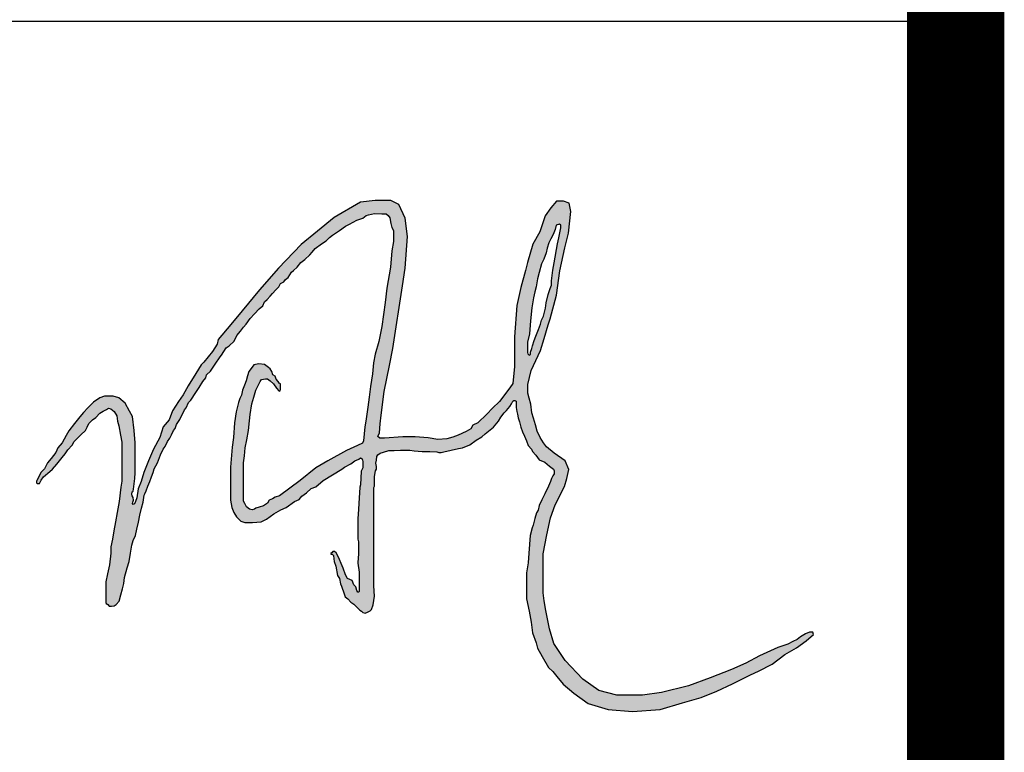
# Model space of a CAD drawing. Extents: x -302077 to 107904, y -9283 to 295706.
# Tile 115 of 256: x -77334 to -76320, y 124959 to 125713. Entities that reach past the tile are written whole.
import ezdxf

# ---------------------------------------------------------------- set-up
doc = ezdxf.new("R2010")
doc.units = 0
doc.header["$LTSCALE"] = 500
doc.header["$MEASUREMENT"] = 0
doc.layers.get('0').update_dxf_attribs({"linetype": 'CONTINUOUS'})
doc.layers.add('PUB_TITLE', color=4, linetype='CONTINUOUS')

# ---------------------------------------------------------------- blocks, each defined once
blk = doc.blocks.new('常凤杰')
h = blk.add_hatch(color=1)
h.paths.add_polyline_path([(698.8, 438.7), (699.2, 437.2), (700.6, 435.6), (702.2, 436.1), (702.2, 438.8), (703.8, 443.1), (704.5, 446.5), (706.6, 452.6), (708.5, 457.7), (711.7, 465.4), (714, 471.7), (715.1, 476.3), (717.2, 481), (719.9, 490.4), (720.6, 496.6), (723, 506.1), (725.3, 513.2), (726.8, 517.2), (726.8, 522.1), (728.4, 534.6), (729.9, 543), (733.8, 565.3), (735.2, 572.2), (737.6, 584), (737.6, 586.9), (735.9, 588.2), (732.2, 586.9), (730.9, 582.2), (728.6, 576), (726.1, 571.1), (723.7, 566.5), (721.8, 560.1), (720.5, 554.7), (717.8, 547.6), (715.1, 541.8), (712.3, 531.7), (710.3, 524.4), (708.9, 515.2), (707.4, 509.4), (705.6, 502.4), (704.4, 495.4), (703.6, 490.8), (702.3, 475.7), (700.9, 460.3), (698.8, 450.6)], flags=16)
h.paths.add_polyline_path([(148.7, 321.9), (143.1, 315.1), (139, 310), (135.3, 302.9), (131, 298.7), (128.9, 294.4), (126.5, 289.3), (126, 288.4), (126, 286.8), (126.6, 285.7), (129.4, 285.7), (131.3, 289.9), (134.1, 293.8), (141.7, 299.7), (144.5, 302.7), (149.6, 308.5), (156, 316), (159.3, 320.3), (162.5, 325.2), (167.7, 330.7), (170.1, 334.8), (177.7, 342.4), (183, 347.7), (185.1, 351.4), (187.2, 355.9), (191.3, 360.1), (195.3, 362.9), (199.7, 368), (203.8, 370.2), (207.5, 372.2), (210.1, 373.8), (212.8, 372.9), (216.6, 369.9), (219.6, 364.8), (220.3, 358.5), (222, 352.9), (224, 342.3), (225.5, 333.9), (225.5, 317.5), (225.5, 298), (225.5, 288.6), (224.4, 281.4), (222.3, 264.7), (219.9, 251.9), (218.1, 241.1), (216.3, 230.5), (214.6, 220.9), (212.8, 212), (212.8, 204.7), (211, 191.1), (208.7, 180.4), (206.7, 171), (206.7, 147.1), (207.3, 146), (209.1, 144.7), (210.6, 142.7), (213.3, 142.7), (216.6, 143.3), (219, 144.8), (222.3, 148.5), (224.3, 156), (226.3, 163.2), (228, 169.4), (228.7, 176.3), (231.8, 187.4), (233.9, 194.9), (235.5, 204.7), (237.2, 214), (238.8, 219.5), (241.4, 225.3), (243, 232.6), (244.8, 240.7), (246.6, 249.1), (248.3, 257), (250.4, 264.2), (251.6, 272.4), (252.5, 273.9), (253.8, 277.1), (255.9, 282.6), (258.2, 288.3), (260.3, 293.7), (262.2, 298.7), (263.1, 303), (267.2, 310.1), (270.6, 319.3), (273.9, 325.8), (276.1, 329), (278.7, 334.9), (281.6, 338.8), (283.5, 342.4), (285.8, 347.8), (287.8, 350.1), (289.1, 354.8), (293.1, 360.6), (294.7, 363.9), (296.2, 366.7), (298.8, 371.7), (300.5, 374), (303.1, 380.1), (306.1, 382.9), (312, 392.1), (315.9, 397.7), (319.9, 404.7), (323.4, 409.1), (324.4, 412.4), (329, 416.8), (334.2, 425.1), (340.2, 433.4), (341.7, 435.4), (344.4, 439.6), (347.2, 444), (350.7, 446.3), (356.7, 452), (359.7, 458.6), (364.1, 463.5), (367.3, 468.3), (370.6, 471.5), (375.1, 478.1), (380.3, 483.7), (385.6, 489.5), (389.9, 493), (391.8, 497.6), (395.2, 500.3), (398.7, 504.4), (401.4, 507.4), (405, 511.7), (408.8, 515.3), (410.6, 519), (414.3, 521.1), (416.5, 523.8), (419.6, 526.2), (423.5, 532.1), (425.8, 534.3), (430.2, 538), (434.2, 543.4), (438.9, 547), (444.8, 552.6), (447.5, 555.7), (451.1, 559.9), (458.3, 565.5), (463.9, 569), (467.9, 572.7), (471.2, 575.4), (479.5, 580.8), (486.4, 585.8), (491.1, 588.4), (499.6, 593), (506.7, 595.4), (510.5, 598.2), (513.3, 599.2), (520.4, 600.8), (528.7, 600.2), (533.7, 600.2), (536.2, 598.2), (538, 595.5), (539.3, 588.9), (540.5, 584.5), (542.3, 580.9), (542.3, 568.2), (540.4, 557.1), (539.1, 538.1), (534.8, 513.5), (532.8, 497), (528.8, 469.1), (525.2, 451.4), (521.2, 436.8), (519.1, 426.7), (517.9, 413.7), (515.7, 398.9), (513.9, 386.4), (512.3, 374.9), (510.1, 358.5), (508.9, 351.8), (507.6, 335.4), (506.3, 332.7), (500.6, 330.1), (487.6, 324.5), (466, 312.3), (451.8, 304.3), (433.7, 289.4), (409.5, 271.4), (404.5, 269.8), (401.1, 268.1), (397.4, 266.4), (395.4, 263.1), (390.9, 259.7), (385.6, 258.3), (382, 257.1), (380.3, 256), (377.5, 255), (374.3, 255.9), (370.9, 258.5), (368.9, 262.7), (367.4, 265.2), (367.4, 271.1), (367.4, 276.3), (367.4, 284.1), (367.4, 293.1), (367.4, 309.9), (368.5, 318.1), (369.5, 327.5), (371.3, 336.8), (373.2, 347.6), (374.4, 359.1), (375.1, 366.4), (377, 378.8), (379.4, 386.4), (382, 394.8), (384.7, 400.3), (386.9, 404.6), (388.3, 407.1), (393.2, 408), (395.4, 408), (398.4, 405.7), (402.6, 402.2), (405.8, 397.1), (408.8, 393.8), (409.5, 393.6), (410.3, 393.8), (410.6, 395.4), (410.6, 399.9), (410.6, 402.1), (409, 403), (407.7, 404.6), (405.7, 407.6), (404.2, 411), (401.8, 412.7), (400.5, 416.6), (398.7, 419.6), (396.5, 421), (392, 424.5), (385.2, 425.2), (379.3, 424.4), (377.6, 421.3), (373.7, 416.4), (372.1, 411.3), (370.5, 405.7), (368.5, 400.5), (366.4, 394.7), (365, 388.9), (363, 385.1), (361.6, 380.3), (358.7, 369.4), (356.9, 356.5), (355.8, 339.4), (354.1, 328.1), (352.1, 304.9), (352.1, 266.5), (354, 257.9), (356.3, 252), (359.1, 246.8), (364.3, 242), (368.8, 240.2), (377.8, 240.2), (387.9, 241.2), (394.4, 244.2), (402.8, 250.5), (410.8, 255.3), (417.1, 257.8), (426.8, 265), (432.4, 267.3), (435.6, 271.1), (441, 274.8), (446.2, 280), (451.8, 282.1), (460.4, 289.3), (471.2, 295.9), (482, 302.5), (485.4, 305), (492.7, 308.8), (497.3, 312.1), (502.1, 314.3), (504, 315.6), (505.9, 314.6), (506.7, 311.6), (506.7, 304.2), (504.8, 300.4), (504, 284.4), (503.1, 281.6), (502, 262.6), (501.6, 256), (500.8, 244.8), (500.8, 232.9), (500.8, 221.1), (501.6, 217.8), (501.6, 213.5), (501.6, 203.8), (500.8, 193.7), (500.8, 192.9), (502.3, 182.6), (502.3, 163.9), (502.3, 160), (501.6, 159.3), (500.7, 159.3), (499.5, 161.2), (498.3, 165.3), (496, 167.7), (494.3, 172.6), (488.7, 175), (486.5, 179.4), (483.6, 187.3), (481.2, 192.5), (479.4, 197.4), (477.9, 200.8), (475.5, 204.8), (473.5, 206.5), (471.5, 206.5), (470.7, 205.5), (469.2, 204.1), (469.2, 203.6), (470.9, 203.6), (472.3, 201.9), (472.9, 197.9), (473.3, 194.8), (475.1, 189.6), (476.9, 178.4), (479.5, 175), (480.4, 168.9), (481.7, 166.3), (482.5, 163.6), (483.9, 159.7), (485.9, 153.8), (489, 151.2), (492.5, 147.3), (496.3, 145), (499.6, 141.8), (503.2, 138.3), (504.9, 136.8), (506.5, 135.4), (509.3, 134.6), (512.1, 135.9), (515.3, 137.4), (516.8, 138.9), (518.7, 144.5), (520.4, 154.3), (519.4, 166.7), (519.4, 220.8), (519.4, 246), (519.4, 273.6), (519.4, 281.2), (520.3, 282.9), (520.3, 285.8), (520.3, 293.9), (521.3, 300.6), (522.6, 302.5), (522.6, 305.8), (521.8, 309.7), (522.6, 313.1), (523, 317.5), (524.1, 319.4), (526.7, 321.4), (530.9, 322.5), (537.1, 324.2), (543.3, 324.2), (550.6, 324.9), (556.8, 324.9), (561.4, 324.9), (566.5, 324), (575.8, 323.3), (584.6, 323.3), (592.8, 322.6), (595.2, 321.8), (597.9, 321.8), (601.3, 322.9), (609.5, 324.7), (618.4, 326.8), (622.8, 327.3), (631.6, 330.8), (638.8, 336.4), (645.5, 340.2), (649.4, 343.8), (659, 351.4), (664.8, 358.7), (667.7, 363.1), (671.6, 368.2), (674.3, 370.8), (678.1, 375.6), (680.1, 378.9), (681.5, 381.9), (682.9, 382.8), (684, 382.8), (685.5, 381.8), (685.5, 374.3), (686.1, 369.7), (687.2, 366.7), (687.8, 362.3), (689.4, 357.8), (690.9, 351.7), (692.8, 346.1), (695.2, 341.2), (697.6, 335.4), (699.6, 330.3), (703.3, 326), (704.6, 323), (708.4, 318.7), (712.5, 313.6), (719.1, 310.8), (724.4, 305.9), (729.2, 302.4), (730, 300.5), (730, 297), (728.4, 294.8), (726.7, 291.5), (725.4, 288.1), (723.2, 282.8), (718.9, 273.8), (715.6, 266.8), (712.5, 260), (711.3, 254.9), (709.4, 251.7), (707.2, 244.9), (705.2, 237.2), (704, 234.1), (701.9, 225.3), (700.3, 204.5), (699.5, 193.4), (697.6, 181.8), (697.6, 163.3), (697.6, 151.5), (700.5, 136.8), (703.1, 124.3), (704.5, 111.6), (708.9, 100.1), (710.5, 93.9), (715.9, 84.2), (723.3, 71.1), (728.4, 66.7), (732.9, 60.7), (740.4, 52), (752.7, 41.3), (769.5, 29.2), (792.9, 22.3), (821.3, 19.8), (853.3, 22.5), (879.7, 29.9), (901.4, 36.3), (919.5, 43.5), (937.9, 52.3), (958.7, 62.6), (968, 67.2), (984.2, 75.1), (999, 86.3), (1012.4, 94.2), (1023.8, 102.2), (1032.3, 109.9), (1031.4, 112.5), (1027.6, 112.5), (1022.9, 110.5), (1017.3, 107.2), (1013.1, 103.9), (1008.1, 101.7), (1002.4, 98.6), (990.6, 94.5), (969.2, 84.7), (953.3, 76.5), (936.6, 68.9), (911.7, 59.4), (886.5, 49.8), (855, 42.2), (833, 39), (802.9, 39), (782, 44.6), (763.3, 57.7), (742.8, 79.4), (729.5, 99.3), (724.3, 116.5), (720.1, 137.6), (718.2, 149.2), (716.9, 158.4), (716.9, 203.7), (721.2, 225.8), (725.4, 245.9), (731.1, 261), (741.9, 282.3), (744.4, 291.6), (746.9, 302), (742.8, 312.3), (730, 321.2), (720.9, 328.5), (717.5, 333.4), (713.4, 339.3), (710.1, 346.9), (708, 354.3), (705.8, 362.1), (703.6, 368.4), (702.6, 378.5), (700.8, 385.5), (699, 391.3), (699, 401.3), (702.8, 417.8), (714, 441), (718.3, 455), (723, 470.7), (725.2, 478), (732.5, 505.3), (736.3, 534), (742.3, 560.5), (746.7, 577.9), (749.2, 603.1), (747.4, 612.7), (740.7, 614.9), (732.6, 614.9), (725.9, 607.3), (719.3, 597.8), (713, 579.4), (704.8, 565), (698.6, 543.4), (696.2, 534.1), (690.9, 514.4), (686.1, 493.4), (683.7, 457), (683.7, 422.4), (681.5, 402.6), (678.1, 397.5), (665.9, 381.3), (658, 373.8), (651.1, 366.7), (640.6, 356.6), (635.1, 353.8), (632.7, 349.5), (627.1, 346.4), (617.8, 342.3), (611.7, 339.8), (604.6, 338), (594.1, 337), (583, 338.9), (567.5, 340.4), (553.4, 340.4), (532, 338.7), (526.4, 338.7), (524.2, 340.7), (526, 345.1), (527, 355.6), (528.2, 365.4), (531.5, 393.2), (537.7, 423.6), (541.6, 443.4), (552.9, 516.5), (556.1, 536.9), (558.7, 573.9), (556.2, 595.2), (548.7, 611.2), (539.3, 615.9), (521.1, 615.9), (503.8, 613.7), (473.3, 596), (453.7, 580), (434.7, 564.5), (408.4, 537.1), (386.2, 511.5), (365.8, 487.2), (352.6, 471.3), (337.8, 453.6), (336.6, 448.3), (331.1, 439.9), (321, 427.3), (318, 424.2), (311.8, 414.2), (302.9, 399.9), (296.9, 389.4), (291.7, 381.3), (284.8, 370.7), (280.8, 360), (273.8, 351.9), (269.7, 339.4), (262.6, 325.9), (256.8, 312.2), (251.2, 298.8), (248, 288), (244.6, 279.7), (242.9, 269.2), (241.4, 264.9), (240.1, 262.1), (238.7, 261.4), (238.1, 262.5), (238.5, 264.2), (239.2, 266.4), (238.8, 269.6), (237.7, 271.3), (237.3, 273.5), (237.7, 276.1), (238.7, 276.9), (239.2, 279.2), (240.6, 291.7), (241.1, 298.1), (241.1, 309.3), (241.1, 333.4), (239.8, 347.5), (237.8, 364), (234.5, 370), (229.3, 379.4), (222, 385.9), (215.6, 387.8), (205.3, 387.8), (200, 385.9), (192.5, 380.8), (186, 374.1), (180.7, 368.6), (176.5, 363.4), (170.3, 355.8), (163.5, 347.3), (160.6, 342), (155.8, 333.1), (150.7, 327.3)])
at = {"color": 1}
for p, q in [((503.8, 613.7), (473.3, 596)), ((521.1, 615.9), (503.8, 613.7)), ((539.3, 615.9), (521.1, 615.9)), ((548.7, 611.2), (539.3, 615.9)), ((556.2, 595.2), (548.7, 611.2)), ((732.6, 614.9), (725.9, 607.3)), ((740.7, 614.9), (732.6, 614.9)), ((747.4, 612.7), (740.7, 614.9)), ((749.2, 603.1), (747.4, 612.7)), ((506.7, 595.4), (510.5, 598.2)), ((510.5, 598.2), (513.3, 599.2)), ((513.3, 599.2), (520.4, 600.8)), ((520.4, 600.8), (528.7, 600.2)), ((528.7, 600.2), (533.7, 600.2)), ((533.7, 600.2), (536.2, 598.2)), ((536.2, 598.2), (538, 595.5)), ((719.3, 597.8), (713, 579.4)), ((725.9, 607.3), (719.3, 597.8)), ((746.7, 577.9), (749.2, 603.1)), ((473.3, 596), (453.7, 580)), ((479.5, 580.8), (486.4, 585.8)), ((486.4, 585.8), (491.1, 588.4)), ((491.1, 588.4), (499.6, 593)), ((499.6, 593), (506.7, 595.4)), ((538, 595.5), (539.3, 588.9)), ((539.3, 588.9), (540.5, 584.5)), ((558.7, 573.9), (556.2, 595.2)), ((732.2, 586.9), (730.9, 582.2)), ((735.9, 588.2), (732.2, 586.9)), ((737.6, 586.9), (735.9, 588.2)), ((737.6, 584), (737.6, 586.9)), ((453.7, 580), (434.7, 564.5)), ((467.9, 572.7), (471.2, 575.4)), ((471.2, 575.4), (479.5, 580.8)), ((540.5, 584.5), (542.3, 580.9)), ((542.3, 580.9), (542.3, 568.2)), ((713, 579.4), (704.8, 565)), ((728.6, 576), (726.1, 571.1)), ((730.9, 582.2), (728.6, 576)), ((735.2, 572.2), (737.6, 584)), ((742.3, 560.5), (746.7, 577.9)), ((434.7, 564.5), (408.4, 537.1)), ((451.1, 559.9), (458.3, 565.5)), ((458.3, 565.5), (463.9, 569)), ((463.9, 569), (467.9, 572.7)), ((542.3, 568.2), (540.4, 557.1)), ((556.1, 536.9), (558.7, 573.9)), ((704.8, 565), (698.6, 543.4)), ((723.7, 566.5), (721.8, 560.1)), ((726.1, 571.1), (723.7, 566.5)), ((729.9, 543), (733.8, 565.3)), ((733.8, 565.3), (735.2, 572.2)), ((438.9, 547), (444.8, 552.6)), ((444.8, 552.6), (447.5, 555.7)), ((447.5, 555.7), (451.1, 559.9)), ((540.4, 557.1), (539.1, 538.1)), ((720.5, 554.7), (717.8, 547.6)), ((721.8, 560.1), (720.5, 554.7)), ((736.3, 534), (742.3, 560.5)), ((430.2, 538), (434.2, 543.4)), ((434.2, 543.4), (438.9, 547)), ((698.6, 543.4), (696.2, 534.1)), ((715.1, 541.8), (712.3, 531.7)), ((717.8, 547.6), (715.1, 541.8)), ((728.4, 534.6), (729.9, 543)), ((408.4, 537.1), (386.2, 511.5)), ((419.6, 526.2), (423.5, 532.1)), ((423.5, 532.1), (425.8, 534.3)), ((425.8, 534.3), (430.2, 538)), ((539.1, 538.1), (534.8, 513.5)), ((552.9, 516.5), (556.1, 536.9)), ((696.2, 534.1), (690.9, 514.4)), ((712.3, 531.7), (710.3, 524.4)), ((726.8, 522.1), (728.4, 534.6)), ((732.5, 505.3), (736.3, 534)), ((408.8, 515.3), (410.6, 519)), ((410.6, 519), (414.3, 521.1)), ((414.3, 521.1), (416.5, 523.8)), ((416.5, 523.8), (419.6, 526.2)), ((710.3, 524.4), (708.9, 515.2)), ((725.3, 513.2), (726.8, 517.2)), ((726.8, 517.2), (726.8, 522.1)), ((386.2, 511.5), (365.8, 487.2)), ((398.7, 504.4), (401.4, 507.4)), ((401.4, 507.4), (405, 511.7)), ((405, 511.7), (408.8, 515.3)), ((534.8, 513.5), (532.8, 497)), ((541.6, 443.4), (552.9, 516.5)), ((690.9, 514.4), (686.1, 493.4)), ((707.4, 509.4), (705.6, 502.4)), ((708.9, 515.2), (707.4, 509.4)), ((720.6, 496.6), (723, 506.1)), ((723, 506.1), (725.3, 513.2)), ((389.9, 493), (391.8, 497.6)), ((391.8, 497.6), (395.2, 500.3)), ((395.2, 500.3), (398.7, 504.4)), ((532.8, 497), (528.8, 469.1)), ((704.4, 495.4), (703.6, 490.8)), ((705.6, 502.4), (704.4, 495.4)), ((719.9, 490.4), (720.6, 496.6)), ((725.2, 478), (732.5, 505.3)), ((365.8, 487.2), (352.6, 471.3)), ((375.1, 478.1), (380.3, 483.7)), ((380.3, 483.7), (385.6, 489.5)), ((385.6, 489.5), (389.9, 493)), ((686.1, 493.4), (683.7, 457)), ((703.6, 490.8), (702.3, 475.7)), ((717.2, 481), (719.9, 490.4)), ((352.6, 471.3), (337.8, 453.6)), ((367.3, 468.3), (370.6, 471.5)), ((370.6, 471.5), (375.1, 478.1)), ((702.3, 475.7), (700.9, 460.3)), ((711.7, 465.4), (714, 471.7)), ((714, 471.7), (715.1, 476.3)), ((715.1, 476.3), (717.2, 481)), ((723, 470.7), (725.2, 478)), ((359.7, 458.6), (364.1, 463.5)), ((364.1, 463.5), (367.3, 468.3)), ((528.8, 469.1), (525.2, 451.4)), ((700.9, 460.3), (698.8, 450.6)), ((708.5, 457.7), (711.7, 465.4)), ((718.3, 455), (723, 470.7)), ((336.6, 448.3), (331.1, 439.9)), ((337.8, 453.6), (336.6, 448.3)), ((350.7, 446.3), (356.7, 452)), ((356.7, 452), (359.7, 458.6)), ((525.2, 451.4), (521.2, 436.8)), ((683.7, 457), (683.7, 422.4)), ((698.8, 450.6), (698.8, 438.7)), ((704.5, 446.5), (706.6, 452.6)), ((706.6, 452.6), (708.5, 457.7)), ((714, 441), (718.3, 455)), ((331.1, 439.9), (321, 427.3)), ((341.7, 435.4), (344.4, 439.6)), ((344.4, 439.6), (347.2, 444)), ((347.2, 444), (350.7, 446.3)), ((521.2, 436.8), (519.1, 426.7)), ((537.7, 423.6), (541.6, 443.4)), ((698.8, 438.7), (699.2, 437.2)), ((699.2, 437.2), (700.6, 435.6)), ((702.2, 438.8), (703.8, 443.1)), ((702.2, 436.1), (702.2, 438.8)), ((702.8, 417.8), (714, 441)), ((703.8, 443.1), (704.5, 446.5)), ((321, 427.3), (318, 424.2)), ((329, 416.8), (334.2, 425.1)), ((334.2, 425.1), (340.2, 433.4)), ((340.2, 433.4), (341.7, 435.4)), ((385.2, 425.2), (379.3, 424.4)), ((392, 424.5), (385.2, 425.2)), ((519.1, 426.7), (517.9, 413.7)), ((700.6, 435.6), (702.2, 436.1)), ((311.8, 414.2), (302.9, 399.9)), ((318, 424.2), (311.8, 414.2)), ((324.4, 412.4), (329, 416.8)), ((373.7, 416.4), (372.1, 411.3)), ((377.6, 421.3), (373.7, 416.4)), ((379.3, 424.4), (377.6, 421.3)), ((396.5, 421), (392, 424.5)), ((398.7, 419.6), (396.5, 421)), ((400.5, 416.6), (398.7, 419.6)), ((401.8, 412.7), (400.5, 416.6)), ((517.9, 413.7), (515.7, 398.9)), ((531.5, 393.2), (537.7, 423.6)), ((683.7, 422.4), (681.5, 402.6)), ((699, 401.3), (702.8, 417.8)), ((315.9, 397.7), (319.9, 404.7)), ((319.9, 404.7), (323.4, 409.1)), ((323.4, 409.1), (324.4, 412.4)), ((370.5, 405.7), (368.5, 400.5)), ((372.1, 411.3), (370.5, 405.7)), ((384.7, 400.3), (386.9, 404.6)), ((386.9, 404.6), (388.3, 407.1)), ((388.3, 407.1), (393.2, 408)), ((393.2, 408), (395.4, 408)), ((395.4, 408), (398.4, 405.7)), ((398.4, 405.7), (402.6, 402.2)), ((404.2, 411), (401.8, 412.7)), ((402.6, 402.2), (405.8, 397.1)), ((405.7, 407.6), (404.2, 411)), ((407.7, 404.6), (405.7, 407.6)), ((409, 403), (407.7, 404.6)), ((410.6, 402.1), (409, 403)), ((410.6, 399.9), (410.6, 402.1)), ((681.5, 402.6), (678.1, 397.5)), ((302.9, 399.9), (296.9, 389.4)), ((306.1, 382.9), (312, 392.1)), ((312, 392.1), (315.9, 397.7)), ((366.4, 394.7), (365, 388.9)), ((368.5, 400.5), (366.4, 394.7)), ((379.4, 386.4), (382, 394.8)), ((382, 394.8), (384.7, 400.3)), ((405.8, 397.1), (408.8, 393.8)), ((408.8, 393.8), (409.5, 393.6)), ((409.5, 393.6), (410.3, 393.8)), ((410.3, 393.8), (410.6, 395.4)), ((410.6, 395.4), (410.6, 399.9)), ((515.7, 398.9), (513.9, 386.4)), ((528.2, 365.4), (531.5, 393.2)), ((678.1, 397.5), (665.9, 381.3)), ((699, 391.3), (699, 401.3)), ((700.8, 385.5), (699, 391.3)), ((192.5, 380.8), (186, 374.1)), ((200, 385.9), (192.5, 380.8)), ((205.3, 387.8), (200, 385.9)), ((215.6, 387.8), (205.3, 387.8)), ((222, 385.9), (215.6, 387.8)), ((229.3, 379.4), (222, 385.9)), ((234.5, 370), (229.3, 379.4)), ((291.7, 381.3), (284.8, 370.7)), ((296.9, 389.4), (291.7, 381.3)), ((300.5, 374), (303.1, 380.1)), ((303.1, 380.1), (306.1, 382.9)), ((361.6, 380.3), (358.7, 369.4)), ((363, 385.1), (361.6, 380.3)), ((365, 388.9), (363, 385.1)), ((377, 378.8), (379.4, 386.4)), ((513.9, 386.4), (512.3, 374.9)), ((665.9, 381.3), (658, 373.8)), ((680.1, 378.9), (681.5, 381.9)), ((681.5, 381.9), (682.9, 382.8)), ((682.9, 382.8), (684, 382.8)), ((684, 382.8), (685.5, 381.8)), ((685.5, 381.8), (685.5, 374.3)), ((702.6, 378.5), (700.8, 385.5)), ((180.7, 368.6), (176.5, 363.4)), ((186, 374.1), (180.7, 368.6)), ((195.3, 362.9), (199.7, 368)), ((199.7, 368), (203.8, 370.2)), ((203.8, 370.2), (207.5, 372.2)), ((207.5, 372.2), (210.1, 373.8)), ((210.1, 373.8), (212.8, 372.9)), ((212.8, 372.9), (216.6, 369.9)), ((216.6, 369.9), (219.6, 364.8)), ((237.8, 364), (234.5, 370)), ((284.8, 370.7), (280.8, 360)), ((296.2, 366.7), (298.8, 371.7)), ((298.8, 371.7), (300.5, 374)), ((358.7, 369.4), (356.9, 356.5)), ((375.1, 366.4), (377, 378.8)), ((512.3, 374.9), (510.1, 358.5)), ((658, 373.8), (651.1, 366.7)), ((667.7, 363.1), (671.6, 368.2)), ((671.6, 368.2), (674.3, 370.8)), ((674.3, 370.8), (678.1, 375.6)), ((678.1, 375.6), (680.1, 378.9)), ((685.5, 374.3), (686.1, 369.7)), ((686.1, 369.7), (687.2, 366.7)), ((703.6, 368.4), (702.6, 378.5)), ((705.8, 362.1), (703.6, 368.4)), ((176.5, 363.4), (170.3, 355.8)), ((187.2, 355.9), (191.3, 360.1)), ((191.3, 360.1), (195.3, 362.9)), ((219.6, 364.8), (220.3, 358.5)), ((220.3, 358.5), (222, 352.9)), ((239.8, 347.5), (237.8, 364)), ((280.8, 360), (273.8, 351.9)), ((289.1, 354.8), (293.1, 360.6)), ((293.1, 360.6), (294.7, 363.9)), ((294.7, 363.9), (296.2, 366.7)), ((356.9, 356.5), (355.8, 339.4)), ((373.2, 347.6), (374.4, 359.1)), ((374.4, 359.1), (375.1, 366.4)), ((510.1, 358.5), (508.9, 351.8)), ((527, 355.6), (528.2, 365.4)), ((640.6, 356.6), (635.1, 353.8)), ((651.1, 366.7), (640.6, 356.6)), ((659, 351.4), (664.8, 358.7)), ((664.8, 358.7), (667.7, 363.1)), ((687.2, 366.7), (687.8, 362.3)), ((687.8, 362.3), (689.4, 357.8)), ((689.4, 357.8), (690.9, 351.7)), ((708, 354.3), (705.8, 362.1)), ((163.5, 347.3), (160.6, 342)), ((170.3, 355.8), (163.5, 347.3)), ((177.7, 342.4), (183, 347.7)), ((183, 347.7), (185.1, 351.4)), ((185.1, 351.4), (187.2, 355.9)), ((222, 352.9), (224, 342.3)), ((241.1, 333.4), (239.8, 347.5)), ((273.8, 351.9), (269.7, 339.4)), ((283.5, 342.4), (285.8, 347.8)), ((285.8, 347.8), (287.8, 350.1)), ((287.8, 350.1), (289.1, 354.8)), ((371.3, 336.8), (373.2, 347.6)), ((508.9, 351.8), (507.6, 335.4)), ((524.2, 340.7), (526, 345.1)), ((526, 345.1), (527, 355.6)), ((627.1, 346.4), (617.8, 342.3)), ((632.7, 349.5), (627.1, 346.4)), ((635.1, 353.8), (632.7, 349.5)), ((649.4, 343.8), (659, 351.4)), ((690.9, 351.7), (692.8, 346.1)), ((692.8, 346.1), (695.2, 341.2)), ((710.1, 346.9), (708, 354.3)), ((713.4, 339.3), (710.1, 346.9)), ((155.8, 333.1), (150.7, 327.3)), ((160.6, 342), (155.8, 333.1)), ((167.7, 330.7), (170.1, 334.8)), ((170.1, 334.8), (177.7, 342.4)), ((224, 342.3), (225.5, 333.9)), ((225.5, 333.9), (225.5, 317.5)), ((241.1, 309.3), (241.1, 333.4)), ((269.7, 339.4), (262.6, 325.9)), ((276.1, 329), (278.7, 334.9)), ((278.7, 334.9), (281.6, 338.8)), ((281.6, 338.8), (283.5, 342.4)), ((355.8, 339.4), (354.1, 328.1)), ((369.5, 327.5), (371.3, 336.8)), ((507.6, 335.4), (506.3, 332.7)), ((526.4, 338.7), (524.2, 340.7)), ((532, 338.7), (526.4, 338.7)), ((553.4, 340.4), (532, 338.7)), ((567.5, 340.4), (553.4, 340.4)), ((583, 338.9), (567.5, 340.4)), ((594.1, 337), (583, 338.9)), ((604.6, 338), (594.1, 337)), ((611.7, 339.8), (604.6, 338)), ((617.8, 342.3), (611.7, 339.8)), ((631.6, 330.8), (638.8, 336.4)), ((638.8, 336.4), (645.5, 340.2)), ((645.5, 340.2), (649.4, 343.8)), ((695.2, 341.2), (697.6, 335.4)), ((697.6, 335.4), (699.6, 330.3)), ((717.5, 333.4), (713.4, 339.3)), ((720.9, 328.5), (717.5, 333.4)), ((148.7, 321.9), (143.1, 315.1)), ((150.7, 327.3), (148.7, 321.9)), ((159.3, 320.3), (162.5, 325.2)), ((162.5, 325.2), (167.7, 330.7)), ((262.6, 325.9), (256.8, 312.2)), ((270.6, 319.3), (273.9, 325.8)), ((273.9, 325.8), (276.1, 329)), ((354.1, 328.1), (352.1, 304.9)), ((368.5, 318.1), (369.5, 327.5)), ((487.6, 324.5), (466, 312.3)), ((500.6, 330.1), (487.6, 324.5)), ((506.3, 332.7), (500.6, 330.1)), ((526.7, 321.4), (530.9, 322.5)), ((530.9, 322.5), (537.1, 324.2)), ((537.1, 324.2), (543.3, 324.2)), ((543.3, 324.2), (550.6, 324.9)), ((550.6, 324.9), (556.8, 324.9)), ((556.8, 324.9), (561.4, 324.9)), ((561.4, 324.9), (566.5, 324)), ((566.5, 324), (575.8, 323.3)), ((575.8, 323.3), (584.6, 323.3)), ((584.6, 323.3), (592.8, 322.6)), ((592.8, 322.6), (595.2, 321.8)), ((595.2, 321.8), (597.9, 321.8)), ((597.9, 321.8), (601.3, 322.9)), ((601.3, 322.9), (609.5, 324.7)), ((609.5, 324.7), (618.4, 326.8)), ((618.4, 326.8), (622.8, 327.3)), ((622.8, 327.3), (631.6, 330.8)), ((699.6, 330.3), (703.3, 326)), ((703.3, 326), (704.6, 323)), ((704.6, 323), (708.4, 318.7)), ((730, 321.2), (720.9, 328.5)), ((143.1, 315.1), (139, 310)), ((149.6, 308.5), (156, 316)), ((156, 316), (159.3, 320.3)), ((225.5, 317.5), (225.5, 298)), ((256.8, 312.2), (251.2, 298.8)), ((263.1, 303), (267.2, 310.1)), ((267.2, 310.1), (270.6, 319.3)), ((367.4, 309.9), (368.5, 318.1)), ((466, 312.3), (451.8, 304.3)), ((492.7, 308.8), (497.3, 312.1)), ((497.3, 312.1), (502.1, 314.3)), ((502.1, 314.3), (504, 315.6)), ((504, 315.6), (505.9, 314.6)), ((505.9, 314.6), (506.7, 311.6)), ((506.7, 311.6), (506.7, 304.2)), ((521.8, 309.7), (522.6, 313.1)), ((522.6, 313.1), (523, 317.5)), ((523, 317.5), (524.1, 319.4)), ((524.1, 319.4), (526.7, 321.4)), ((708.4, 318.7), (712.5, 313.6)), ((712.5, 313.6), (719.1, 310.8)), ((719.1, 310.8), (724.4, 305.9)), ((742.8, 312.3), (730, 321.2)), ((746.9, 302), (742.8, 312.3)), ((131, 298.7), (128.9, 294.4)), ((135.3, 302.9), (131, 298.7)), ((134.1, 293.8), (141.7, 299.7)), ((139, 310), (135.3, 302.9)), ((141.7, 299.7), (144.5, 302.7)), ((144.5, 302.7), (149.6, 308.5)), ((241.1, 298.1), (241.1, 309.3)), ((251.2, 298.8), (248, 288)), ((260.3, 293.7), (262.2, 298.7)), ((262.2, 298.7), (263.1, 303)), ((352.1, 304.9), (352.1, 266.5)), ((367.4, 293.1), (367.4, 309.9)), ((451.8, 304.3), (433.7, 289.4)), ((471.2, 295.9), (482, 302.5)), ((482, 302.5), (485.4, 305)), ((485.4, 305), (492.7, 308.8)), ((504.8, 300.4), (504, 284.4)), ((506.7, 304.2), (504.8, 300.4)), ((520.3, 293.9), (521.3, 300.6)), ((521.3, 300.6), (522.6, 302.5)), ((522.6, 305.8), (521.8, 309.7)), ((522.6, 302.5), (522.6, 305.8)), ((724.4, 305.9), (729.2, 302.4)), ((729.2, 302.4), (730, 300.5)), ((730, 300.5), (730, 297)), ((744.4, 291.6), (746.9, 302)), ((126.5, 289.3), (126, 288.4)), ((126, 288.4), (126, 286.8)), ((128.9, 294.4), (126.5, 289.3)), ((129.4, 285.7), (131.3, 289.9)), ((131.3, 289.9), (134.1, 293.8)), ((225.5, 288.6), (224.4, 281.4)), ((225.5, 298), (225.5, 288.6)), ((239.2, 279.2), (240.6, 291.7)), ((240.6, 291.7), (241.1, 298.1)), ((248, 288), (244.6, 279.7)), ((255.9, 282.6), (258.2, 288.3)), ((258.2, 288.3), (260.3, 293.7)), ((367.4, 284.1), (367.4, 293.1)), ((433.7, 289.4), (409.5, 271.4)), ((451.8, 282.1), (460.4, 289.3)), ((460.4, 289.3), (471.2, 295.9)), ((520.3, 285.8), (520.3, 293.9)), ((725.4, 288.1), (723.2, 282.8)), ((726.7, 291.5), (725.4, 288.1)), ((728.4, 294.8), (726.7, 291.5)), ((730, 297), (728.4, 294.8)), ((741.9, 282.3), (744.4, 291.6)), ((126, 286.8), (126.6, 285.7)), ((126.6, 285.7), (129.4, 285.7)), ((224.4, 281.4), (222.3, 264.7)), ((237.3, 273.5), (237.7, 276.1)), ((237.7, 276.1), (238.7, 276.9)), ((238.7, 276.9), (239.2, 279.2)), ((244.6, 279.7), (242.9, 269.2)), ((252.5, 273.9), (253.8, 277.1)), ((253.8, 277.1), (255.9, 282.6)), ((367.4, 276.3), (367.4, 284.1)), ((367.4, 271.1), (367.4, 276.3)), ((441, 274.8), (446.2, 280)), ((446.2, 280), (451.8, 282.1)), ((503.1, 281.6), (502, 262.6)), ((504, 284.4), (503.1, 281.6)), ((519.4, 281.2), (520.3, 282.9)), ((519.4, 273.6), (519.4, 281.2)), ((520.3, 282.9), (520.3, 285.8)), ((723.2, 282.8), (718.9, 273.8)), ((731.1, 261), (741.9, 282.3)), ((222.3, 264.7), (219.9, 251.9)), ((237.7, 271.3), (237.3, 273.5)), ((238.8, 269.6), (237.7, 271.3)), ((238.5, 264.2), (239.2, 266.4)), ((239.2, 266.4), (238.8, 269.6)), ((241.4, 264.9), (240.1, 262.1)), ((242.9, 269.2), (241.4, 264.9)), ((248.3, 257), (250.4, 264.2)), ((250.4, 264.2), (251.6, 272.4)), ((251.6, 272.4), (252.5, 273.9)), ((352.1, 266.5), (354, 257.9)), ((367.4, 265.2), (367.4, 271.1)), ((368.9, 262.7), (367.4, 265.2)), ((397.4, 266.4), (395.4, 263.1)), ((401.1, 268.1), (397.4, 266.4)), ((404.5, 269.8), (401.1, 268.1)), ((409.5, 271.4), (404.5, 269.8)), ((417.1, 257.8), (426.8, 265)), ((426.8, 265), (432.4, 267.3)), ((432.4, 267.3), (435.6, 271.1)), ((435.6, 271.1), (441, 274.8)), ((519.4, 246), (519.4, 273.6)), ((715.6, 266.8), (712.5, 260)), ((718.9, 273.8), (715.6, 266.8)), ((238.1, 262.5), (238.5, 264.2)), ((238.7, 261.4), (238.1, 262.5)), ((240.1, 262.1), (238.7, 261.4)), ((246.6, 249.1), (248.3, 257)), ((354, 257.9), (356.3, 252)), ((370.9, 258.5), (368.9, 262.7)), ((374.3, 255.9), (370.9, 258.5)), ((377.5, 255), (374.3, 255.9)), ((380.3, 256), (377.5, 255)), ((382, 257.1), (380.3, 256)), ((385.6, 258.3), (382, 257.1)), ((390.9, 259.7), (385.6, 258.3)), ((395.4, 263.1), (390.9, 259.7)), ((402.8, 250.5), (410.8, 255.3)), ((410.8, 255.3), (417.1, 257.8)), ((501.6, 256), (500.8, 244.8)), ((502, 262.6), (501.6, 256)), ((711.3, 254.9), (709.4, 251.7)), ((712.5, 260), (711.3, 254.9)), ((725.4, 245.9), (731.1, 261)), ((219.9, 251.9), (218.1, 241.1)), ((244.8, 240.7), (246.6, 249.1)), ((356.3, 252), (359.1, 246.8)), ((359.1, 246.8), (364.3, 242)), ((364.3, 242), (368.8, 240.2)), ((387.9, 241.2), (394.4, 244.2)), ((394.4, 244.2), (402.8, 250.5)), ((500.8, 244.8), (500.8, 232.9)), ((519.4, 220.8), (519.4, 246)), ((707.2, 244.9), (705.2, 237.2)), ((709.4, 251.7), (707.2, 244.9)), ((721.2, 225.8), (725.4, 245.9)), ((216.3, 230.5), (214.6, 220.9)), ((218.1, 241.1), (216.3, 230.5)), ((241.4, 225.3), (243, 232.6)), ((243, 232.6), (244.8, 240.7)), ((368.8, 240.2), (377.8, 240.2)), ((377.8, 240.2), (387.9, 241.2)), ((500.8, 232.9), (500.8, 221.1)), ((704, 234.1), (701.9, 225.3)), ((705.2, 237.2), (704, 234.1)), ((214.6, 220.9), (212.8, 212)), ((237.2, 214), (238.8, 219.5)), ((238.8, 219.5), (241.4, 225.3)), ((500.8, 221.1), (501.6, 217.8)), ((519.4, 166.7), (519.4, 220.8)), ((701.9, 225.3), (700.3, 204.5)), ((716.9, 203.7), (721.2, 225.8)), ((212.8, 212), (212.8, 204.7)), ((235.5, 204.7), (237.2, 214)), ((501.6, 217.8), (501.6, 213.5)), ((501.6, 213.5), (501.6, 203.8)), ((212.8, 204.7), (211, 191.1)), ((233.9, 194.9), (235.5, 204.7)), ((470.7, 205.5), (469.2, 204.1)), ((469.2, 204.1), (469.2, 203.6)), ((469.2, 203.6), (470.9, 203.6)), ((471.5, 206.5), (470.7, 205.5)), ((470.9, 203.6), (472.3, 201.9)), ((473.5, 206.5), (471.5, 206.5)), ((472.3, 201.9), (472.9, 197.9)), ((472.9, 197.9), (473.3, 194.8)), ((475.5, 204.8), (473.5, 206.5)), ((477.9, 200.8), (475.5, 204.8)), ((479.4, 197.4), (477.9, 200.8)), ((481.2, 192.5), (479.4, 197.4)), ((501.6, 203.8), (500.8, 193.7)), ((700.3, 204.5), (699.5, 193.4)), ((716.9, 158.4), (716.9, 203.7)), ((211, 191.1), (208.7, 180.4)), ((228.7, 176.3), (231.8, 187.4)), ((231.8, 187.4), (233.9, 194.9)), ((473.3, 194.8), (475.1, 189.6)), ((475.1, 189.6), (476.9, 178.4)), ((483.6, 187.3), (481.2, 192.5)), ((486.5, 179.4), (483.6, 187.3)), ((500.8, 193.7), (500.8, 192.9)), ((500.8, 192.9), (502.3, 182.6)), ((699.5, 193.4), (697.6, 181.8)), ((208.7, 180.4), (206.7, 171)), ((228, 169.4), (228.7, 176.3)), ((476.9, 178.4), (479.5, 175)), ((479.5, 175), (480.4, 168.9)), ((488.7, 175), (486.5, 179.4)), ((494.3, 172.6), (488.7, 175)), ((496, 167.7), (494.3, 172.6)), ((502.3, 182.6), (502.3, 163.9)), ((697.6, 181.8), (697.6, 163.3)), ((206.7, 171), (206.7, 147.1)), ((224.3, 156), (226.3, 163.2)), ((226.3, 163.2), (228, 169.4)), ((480.4, 168.9), (481.7, 166.3)), ((481.7, 166.3), (482.5, 163.6)), ((482.5, 163.6), (483.9, 159.7)), ((498.3, 165.3), (496, 167.7)), ((499.5, 161.2), (498.3, 165.3)), ((500.7, 159.3), (499.5, 161.2)), ((502.3, 163.9), (502.3, 160)), ((520.4, 154.3), (519.4, 166.7)), ((697.6, 163.3), (697.6, 151.5)), ((222.3, 148.5), (224.3, 156)), ((483.9, 159.7), (485.9, 153.8)), ((485.9, 153.8), (489, 151.2)), ((489, 151.2), (492.5, 147.3)), ((501.6, 159.3), (500.7, 159.3)), ((502.3, 160), (501.6, 159.3)), ((518.7, 144.5), (520.4, 154.3)), ((697.6, 151.5), (700.5, 136.8)), ((718.2, 149.2), (716.9, 158.4)), ((206.7, 147.1), (207.3, 146)), ((207.3, 146), (209.1, 144.7)), ((209.1, 144.7), (210.6, 142.7)), ((210.6, 142.7), (213.3, 142.7)), ((213.3, 142.7), (216.6, 143.3)), ((216.6, 143.3), (219, 144.8)), ((219, 144.8), (222.3, 148.5)), ((492.5, 147.3), (496.3, 145)), ((496.3, 145), (499.6, 141.8)), ((499.6, 141.8), (503.2, 138.3)), ((503.2, 138.3), (504.9, 136.8)), ((515.3, 137.4), (516.8, 138.9)), ((516.8, 138.9), (518.7, 144.5)), ((720.1, 137.6), (718.2, 149.2)), ((504.9, 136.8), (506.5, 135.4)), ((506.5, 135.4), (509.3, 134.6)), ((509.3, 134.6), (512.1, 135.9)), ((512.1, 135.9), (515.3, 137.4)), ((700.5, 136.8), (703.1, 124.3)), ((724.3, 116.5), (720.1, 137.6)), ((703.1, 124.3), (704.5, 111.6)), ((729.5, 99.3), (724.3, 116.5)), ((704.5, 111.6), (708.9, 100.1)), ((1013.1, 103.9), (1008.1, 101.7)), ((1017.3, 107.2), (1013.1, 103.9)), ((1022.9, 110.5), (1017.3, 107.2)), ((1027.6, 112.5), (1022.9, 110.5)), ((1023.8, 102.2), (1032.3, 109.9)), ((1031.4, 112.5), (1027.6, 112.5)), ((1032.3, 109.9), (1031.4, 112.5)), ((708.9, 100.1), (710.5, 93.9)), ((710.5, 93.9), (715.9, 84.2)), ((742.8, 79.4), (729.5, 99.3)), ((990.6, 94.5), (969.2, 84.7)), ((1002.4, 98.6), (990.6, 94.5)), ((999, 86.3), (1012.4, 94.2)), ((1008.1, 101.7), (1002.4, 98.6)), ((1012.4, 94.2), (1023.8, 102.2)), ((715.9, 84.2), (723.3, 71.1)), ((969.2, 84.7), (953.3, 76.5)), ((984.2, 75.1), (999, 86.3)), ((723.3, 71.1), (728.4, 66.7)), ((763.3, 57.7), (742.8, 79.4)), ((936.6, 68.9), (911.7, 59.4)), ((953.3, 76.5), (936.6, 68.9)), ((968, 67.2), (984.2, 75.1)), ((728.4, 66.7), (732.9, 60.7)), ((732.9, 60.7), (740.4, 52)), ((782, 44.6), (763.3, 57.7)), ((911.7, 59.4), (886.5, 49.8)), ((937.9, 52.3), (958.7, 62.6)), ((958.7, 62.6), (968, 67.2)), ((740.4, 52), (752.7, 41.3)), ((886.5, 49.8), (855, 42.2)), ((919.5, 43.5), (937.9, 52.3)), ((752.7, 41.3), (769.5, 29.2)), ((802.9, 39), (782, 44.6)), ((833, 39), (802.9, 39)), ((855, 42.2), (833, 39)), ((879.7, 29.9), (901.4, 36.3)), ((901.4, 36.3), (919.5, 43.5)), ((769.5, 29.2), (792.9, 22.3)), ((853.3, 22.5), (879.7, 29.9)), ((792.9, 22.3), (821.3, 19.8)), ((821.3, 19.8), (853.3, 22.5))]:
    blk.add_line(p, q, dxfattribs=at)
blk = doc.blocks.new('cfj')
at = {"linetype": 'Continuous', "xscale": 0.1000000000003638, "yscale": 0.1000000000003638, "zscale": 0.1000000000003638}
blk.add_blockref('常凤杰', (11582.62, 10388.23), dxfattribs=at)
blk = doc.blocks.new('wrtgtg')
at = {"color": 4}
blk.add_line((7804.3, -4841.2), (7804.3, 52558.8), dxfattribs=at)
at = {"layer": 'PUB_TITLE'}
for p, q in [((7804.3, -4841.2), (7804.3, 52558.8)), ((2204.3, 6358.8), (7804.3, 6358.8))]:
    blk.add_line(p, q, dxfattribs=at)
at = {"layer": 'PUB_TITLE', "const_width": 100}
blk.add_lwpolyline([(-72795.7, -4841.2), (7804.3, -4841.2), (7804.3, 52558.8), (-72795.7, 52558.8)], close=True, dxfattribs=at)
at = {"xscale": 8.82245106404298, "yscale": 8.822451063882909, "zscale": 8.822451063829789}
blk.add_blockref('cfj', (-95439.9, -86018.6), dxfattribs=at)

msp = doc.modelspace()

# ---------------------------------------------------------------- block references
msp.add_blockref('wrtgtg', (-84174.787, 119352.674))

doc.saveas('drawing.dxf')
